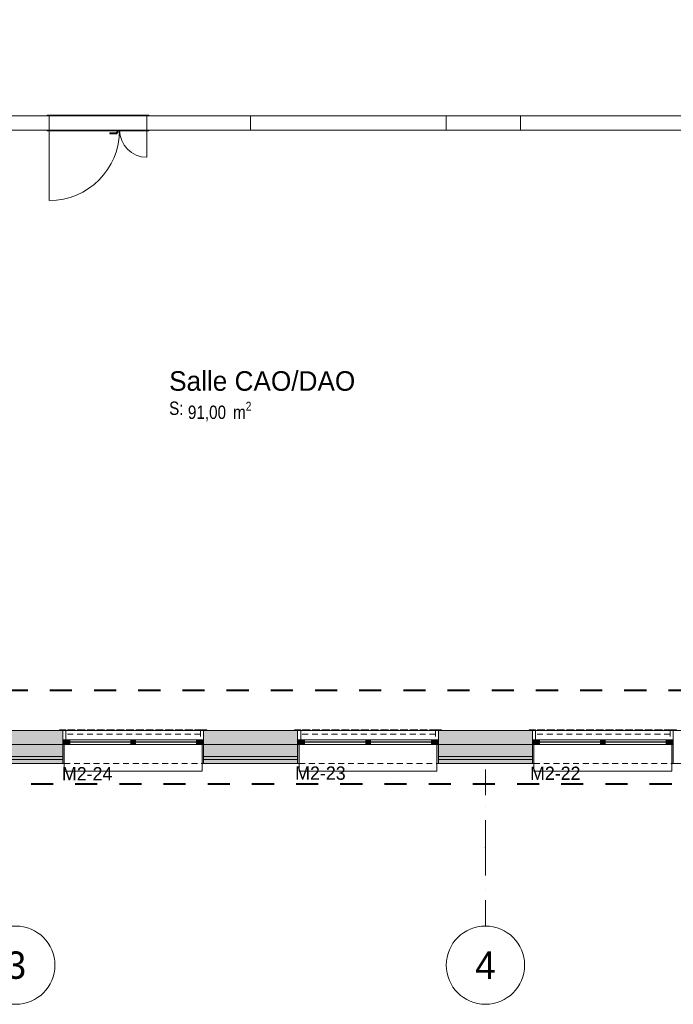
# Model space of a CAD drawing. Header units: millimetres. Extents: x -22000 to 226618, y -100134 to 72379.
# Tile 9 of 44: x 12240 to 20590, y -32547 to -19970. Entities that reach past the tile are written whole.
import ezdxf
from ezdxf.enums import TextEntityAlignment as Align

# ---------------------------------------------------------------- set-up
doc = ezdxf.new("R2010")
doc.units = ezdxf.units.MM
doc.header["$MEASUREMENT"] = 0
for name, pattern in [('Points tirets', [670.277762, 352.777767, -176.388884, 0, -141.111112]), ('Tirets petits', [125, 75, -50]), ('Traits', [564.444447, 282.222223, -282.222223])]:
    doc.linetypes.add(name, pattern=pattern)
for name, color, linetype in [('02-01 File _ Axe.Construction', 7, 'Continuous'), ('02-04 Mur.Construction', 7, 'Continuous'), ('02-04 VR et tablettes existantes', 7, 'Continuous'), ('08-01 2D Dessin général.2D', 7, 'Continuous'), ('08-01 contour hachures', 7, 'Continuous'), ('A-AREA-____-OTLN.Modèle IFC', 7, 'Continuous'), ('A-DOOR-____-OTLN.Modèle IFC', 7, 'Continuous'), ('A-GLAZ-____-OTLN.Modèle IFC', 7, 'Continuous'), ('A-WALL-____-OTLN.Modèle IFC', 7, 'Continuous'), ('Fenêtres ARCHICAD', 7, 'Continuous'), ('Marques de fenêtre ARCHICAD', 7, 'Continuous'), ('Marques de Zone ARCHICAD', 7, 'Continuous')]:
    doc.layers.add(name, color=color, linetype=linetype)
doc.styles.add('STYLE_GENERE_1', font='txt')
doc.styles.add('STYLE_GENERE_2', font='ARIALN.TTF')
doc.styles.add('STYLE_GENERE_4', font='txt')

# ---------------------------------------------------------------- blocks, each defined once
blk = doc.blocks.new('Salle CAO_DAO_SA_2_1', base_point=(15210, -24732))
at = {"layer": 'Marques de Zone ARCHICAD', "color": 7, "lineweight": 9, "insert": (14389, -24850), "char_height": 170, "attachment_point": 1, "style": 'STYLE_GENERE_2'}
blk.add_mtext('\\A1;{\\pql;\\pt0,100;\\fArial Narrow|b0|i0|c0|p34;91,00\\fArial Narrow|b0|i0|c0|p34;\\A1{\\H.66x;\\S^  ;}\\fArial Narrow|b0|i0|c0|p34; m\\fArial Narrow|b0|i0|c0|p34;\\A1{\\H.66x;\\S2^  ;}}', dxfattribs=at)
at = {"layer": 'Marques de Zone ARCHICAD', "color": 7, "lineweight": 9}
for tag, height, style, p in [('DUMMY_849', 250, 'STYLE_GENERE_1', (16271, -24386)), ('ROOM_NAME', 250, 'STYLE_GENERE_1', (14149, -24460)), ('calculatedAreaCode', 170, 'STYLE_GENERE_2', (14149, -24848))]:
    blk.add_attdef(tag, text='', height=height, dxfattribs=dict(at, style=style)).set_placement(p, align=Align.TOP_LEFT)
blk = doc.blocks.new('Marque fenêtre 24[4]_1', base_point=(19690, -29050))
at = {"layer": 'Marques de fenêtre ARCHICAD', "color": 7, "lineweight": 9, "style": 'STYLE_GENERE_1'}
blk.add_attdef('AC_WIDO_ID', text='', height=170, dxfattribs=at).set_placement((18760, -29732), align=Align.BOTTOM_LEFT)
blk = doc.blocks.new('Baie générique 2019[13]_1')
at = {"layer": 'Fenêtres ARCHICAD', "linetype": 'Continuous', "lineweight": 0, "true_color": 0xffffff}
for points in [[(18790, -29230), (18850, -29230), (18850, -29170), (18790, -29170)], [(18850, -29230), (18880, -29230), (18880, -29170), (18850, -29170)], [(19690, -29230), (19690, -29170), (19660, -29170), (19660, -29230)], [(19690, -29230), (19690, -29170), (19660, -29170), (19660, -29230)], [(19690, -29230), (19690, -29170), (19660, -29170), (19660, -29230)], [(19690, -29230), (19720, -29230), (19720, -29170), (19690, -29170)], [(19690, -29230), (19720, -29230), (19720, -29170), (19690, -29170)], [(19690, -29230), (19720, -29230), (19720, -29170), (19690, -29170)], [(20530, -29230), (20530, -29170), (20500, -29170), (20500, -29230)], [(20590, -29230), (20590, -29170), (20530, -29170), (20530, -29230)], [(18810, -29230), (18790, -29230), (18790, -29470), (18810, -29470)], [(20590, -29230), (20570, -29230), (20570, -29470), (20590, -29470)]]:
    blk.add_hatch(color=7, dxfattribs=at).paths.add_polyline_path(points)
at = {"layer": 'Fenêtres ARCHICAD', "color": 7, "linetype": 'Continuous', "lineweight": 13}
for p, q in [((18850, -29230), (18850, -29170)), ((18850, -29170), (18880, -29170)), ((18880, -29170), (18880, -29230)), ((19690, -29170), (19660, -29170)), ((19660, -29170), (19660, -29230)), ((19690, -29170), (19660, -29170)), ((19660, -29170), (19660, -29230)), ((19690, -29170), (19660, -29170)), ((19660, -29170), (19660, -29230)), ((19690, -29230), (19690, -29170)), ((19690, -29230), (19690, -29170)), ((19690, -29170), (19720, -29170)), ((19690, -29230), (19690, -29170)), ((19690, -29230), (19690, -29170)), ((19690, -29170), (19720, -29170)), ((19690, -29230), (19690, -29170)), ((19690, -29230), (19690, -29170)), ((19690, -29170), (19720, -29170)), ((19720, -29170), (19720, -29230)), ((19720, -29170), (19720, -29230)), ((19720, -29170), (19720, -29230)), ((20530, -29170), (20500, -29170)), ((20500, -29170), (20500, -29230)), ((20530, -29230), (20530, -29170)), ((18880, -29230), (18850, -29230)), ((18880, -29193), (20500, -29193)), ((18880, -29200), (20500, -29200)), ((19720, -29193), (19660, -29193)), ((19720, -29193), (19660, -29193)), ((19720, -29193), (19660, -29193)), ((19720, -29200), (19660, -29200)), ((19720, -29200), (19660, -29200)), ((19720, -29200), (19660, -29200)), ((19660, -29230), (19690, -29230)), ((19660, -29230), (19690, -29230)), ((19660, -29230), (19690, -29230)), ((19720, -29230), (19690, -29230)), ((19720, -29230), (19690, -29230)), ((19720, -29230), (19690, -29230)), ((20500, -29230), (20530, -29230))]:
    blk.add_line(p, q, dxfattribs=at)
at = {"layer": 'Fenêtres ARCHICAD', "color": 7, "linetype": 'Continuous', "lineweight": 5}
for p, q in [((18850, -29170), (20530, -29170)), ((18880, -29170), (20500, -29170)), ((19720, -29170), (19660, -29170)), ((19720, -29170), (19660, -29170)), ((19720, -29170), (19660, -29170)), ((18850, -29230), (20530, -29230)), ((18880, -29230), (20500, -29230)), ((19720, -29230), (19660, -29230)), ((19720, -29230), (19660, -29230)), ((19720, -29230), (19660, -29230)), ((18810, -29570), (18810, -29470)), ((20570, -29470), (20570, -29570)), ((20570, -29570), (18810, -29570))]:
    blk.add_line(p, q, dxfattribs=at)
at = {"layer": 'Fenêtres ARCHICAD', "color": 7, "linetype": 'Continuous', "lineweight": 13, "flags": 128}
for points in [[(18790, -29230), (18790, -29170), (18850, -29170), (18850, -29230)], [(20590, -29230), (20590, -29170), (20530, -29170), (20530, -29230)], [(18810, -29230), (18810, -29470), (18790, -29470), (18790, -29230)], [(20590, -29230), (20590, -29470), (20570, -29470), (20570, -29230)]]:
    blk.add_lwpolyline(points, close=True, dxfattribs=at)
at = {"layer": 'Marques de fenêtre ARCHICAD', "color": 7, "lineweight": 9}
blk.add_blockref('Marque fenêtre 24[4]_1', (19690, -29050), dxfattribs=at).add_auto_attribs({'AC_WIDO_ID': 'M2-22'})
blk = doc.blocks.new('Marque fenêtre 24[5]_1', base_point=(16690, -29050))
at = {"layer": 'Marques de fenêtre ARCHICAD', "color": 7, "lineweight": 9, "style": 'STYLE_GENERE_1'}
blk.add_attdef('AC_WIDO_ID', text='', height=170, dxfattribs=at).set_placement((15760, -29730), align=Align.BOTTOM_LEFT)
blk = doc.blocks.new('Baie générique 2019[14]_1')
at = {"layer": 'Fenêtres ARCHICAD', "linetype": 'Continuous', "lineweight": 0, "true_color": 0xffffff}
for points in [[(15790, -29230), (15850, -29230), (15850, -29170), (15790, -29170)], [(15850, -29230), (15880, -29230), (15880, -29170), (15850, -29170)], [(16690, -29230), (16690, -29170), (16660, -29170), (16660, -29230)], [(16690, -29230), (16690, -29170), (16660, -29170), (16660, -29230)], [(16690, -29230), (16690, -29170), (16660, -29170), (16660, -29230)], [(16690, -29230), (16720, -29230), (16720, -29170), (16690, -29170)], [(16690, -29230), (16720, -29230), (16720, -29170), (16690, -29170)], [(16690, -29230), (16720, -29230), (16720, -29170), (16690, -29170)], [(17530, -29230), (17530, -29170), (17500, -29170), (17500, -29230)], [(17590, -29230), (17590, -29170), (17530, -29170), (17530, -29230)], [(15810, -29230), (15790, -29230), (15790, -29470), (15810, -29470)], [(17590, -29230), (17570, -29230), (17570, -29470), (17590, -29470)]]:
    blk.add_hatch(color=7, dxfattribs=at).paths.add_polyline_path(points)
at = {"layer": 'Fenêtres ARCHICAD', "color": 7, "linetype": 'Continuous', "lineweight": 13}
for p, q in [((15850, -29230), (15850, -29170)), ((15850, -29170), (15880, -29170)), ((15880, -29170), (15880, -29230)), ((16690, -29170), (16660, -29170)), ((16660, -29170), (16660, -29230)), ((16690, -29170), (16660, -29170)), ((16660, -29170), (16660, -29230)), ((16690, -29170), (16660, -29170)), ((16660, -29170), (16660, -29230)), ((16690, -29230), (16690, -29170)), ((16690, -29230), (16690, -29170)), ((16690, -29170), (16720, -29170)), ((16690, -29230), (16690, -29170)), ((16690, -29230), (16690, -29170)), ((16690, -29170), (16720, -29170)), ((16690, -29230), (16690, -29170)), ((16690, -29230), (16690, -29170)), ((16690, -29170), (16720, -29170)), ((16720, -29170), (16720, -29230)), ((16720, -29170), (16720, -29230)), ((16720, -29170), (16720, -29230)), ((17530, -29170), (17500, -29170)), ((17500, -29170), (17500, -29230)), ((17530, -29230), (17530, -29170)), ((15880, -29230), (15850, -29230)), ((15880, -29193), (17500, -29193)), ((15880, -29200), (17500, -29200)), ((16720, -29193), (16660, -29193)), ((16720, -29193), (16660, -29193)), ((16720, -29193), (16660, -29193)), ((16720, -29200), (16660, -29200)), ((16720, -29200), (16660, -29200)), ((16720, -29200), (16660, -29200)), ((16660, -29230), (16690, -29230)), ((16660, -29230), (16690, -29230)), ((16660, -29230), (16690, -29230)), ((16720, -29230), (16690, -29230)), ((16720, -29230), (16690, -29230)), ((16720, -29230), (16690, -29230)), ((17500, -29230), (17530, -29230))]:
    blk.add_line(p, q, dxfattribs=at)
at = {"layer": 'Fenêtres ARCHICAD', "color": 7, "linetype": 'Continuous', "lineweight": 5}
for p, q in [((15850, -29170), (17530, -29170)), ((15880, -29170), (17500, -29170)), ((16720, -29170), (16660, -29170)), ((16720, -29170), (16660, -29170)), ((16720, -29170), (16660, -29170)), ((15850, -29230), (17530, -29230)), ((15880, -29230), (17500, -29230)), ((16720, -29230), (16660, -29230)), ((16720, -29230), (16660, -29230)), ((16720, -29230), (16660, -29230)), ((15810, -29570), (15810, -29470)), ((17570, -29470), (17570, -29570)), ((17570, -29570), (15810, -29570))]:
    blk.add_line(p, q, dxfattribs=at)
at = {"layer": 'Fenêtres ARCHICAD', "color": 7, "linetype": 'Continuous', "lineweight": 13, "flags": 128}
for points in [[(15790, -29230), (15790, -29170), (15850, -29170), (15850, -29230)], [(17590, -29230), (17590, -29170), (17530, -29170), (17530, -29230)], [(15810, -29230), (15810, -29470), (15790, -29470), (15790, -29230)], [(17590, -29230), (17590, -29470), (17570, -29470), (17570, -29230)]]:
    blk.add_lwpolyline(points, close=True, dxfattribs=at)
at = {"layer": 'Marques de fenêtre ARCHICAD', "color": 7, "lineweight": 9}
blk.add_blockref('Marque fenêtre 24[5]_1', (16690, -29050), dxfattribs=at).add_auto_attribs({'AC_WIDO_ID': 'M2-23'})
blk = doc.blocks.new('Marque fenêtre 24[6]_1', base_point=(13690, -29050))
at = {"layer": 'Marques de fenêtre ARCHICAD', "color": 7, "lineweight": 9, "style": 'STYLE_GENERE_1'}
blk.add_attdef('AC_WIDO_ID', text='', height=170, dxfattribs=at).set_placement((12780, -29738), align=Align.BOTTOM_LEFT)
blk = doc.blocks.new('Baie générique 2019[15]_1')
at = {"layer": 'Fenêtres ARCHICAD', "linetype": 'Continuous', "lineweight": 0, "true_color": 0xffffff}
for points in [[(12790, -29230), (12850, -29230), (12850, -29170), (12790, -29170)], [(12850, -29230), (12880, -29230), (12880, -29170), (12850, -29170)], [(13690, -29230), (13690, -29170), (13660, -29170), (13660, -29230)], [(13690, -29230), (13690, -29170), (13660, -29170), (13660, -29230)], [(13690, -29230), (13690, -29170), (13660, -29170), (13660, -29230)], [(13690, -29230), (13720, -29230), (13720, -29170), (13690, -29170)], [(13690, -29230), (13720, -29230), (13720, -29170), (13690, -29170)], [(13690, -29230), (13720, -29230), (13720, -29170), (13690, -29170)], [(14530, -29230), (14530, -29170), (14500, -29170), (14500, -29230)], [(14590, -29230), (14590, -29170), (14530, -29170), (14530, -29230)], [(12810, -29230), (12790, -29230), (12790, -29470), (12810, -29470)], [(14590, -29230), (14570, -29230), (14570, -29470), (14590, -29470)]]:
    blk.add_hatch(color=7, dxfattribs=at).paths.add_polyline_path(points)
at = {"layer": 'Fenêtres ARCHICAD', "color": 7, "linetype": 'Continuous', "lineweight": 13}
for p, q in [((12850, -29230), (12850, -29170)), ((12850, -29170), (12880, -29170)), ((12880, -29170), (12880, -29230)), ((13690, -29170), (13660, -29170)), ((13660, -29170), (13660, -29230)), ((13690, -29170), (13660, -29170)), ((13660, -29170), (13660, -29230)), ((13690, -29170), (13660, -29170)), ((13660, -29170), (13660, -29230)), ((13690, -29230), (13690, -29170)), ((13690, -29230), (13690, -29170)), ((13690, -29170), (13720, -29170)), ((13690, -29230), (13690, -29170)), ((13690, -29230), (13690, -29170)), ((13690, -29170), (13720, -29170)), ((13690, -29230), (13690, -29170)), ((13690, -29230), (13690, -29170)), ((13690, -29170), (13720, -29170)), ((13720, -29170), (13720, -29230)), ((13720, -29170), (13720, -29230)), ((13720, -29170), (13720, -29230)), ((14530, -29170), (14500, -29170)), ((14500, -29170), (14500, -29230)), ((14530, -29230), (14530, -29170)), ((12880, -29230), (12850, -29230)), ((12880, -29193), (14500, -29193)), ((12880, -29200), (14500, -29200)), ((13720, -29193), (13660, -29193)), ((13720, -29193), (13660, -29193)), ((13720, -29193), (13660, -29193)), ((13720, -29200), (13660, -29200)), ((13720, -29200), (13660, -29200)), ((13720, -29200), (13660, -29200)), ((13660, -29230), (13690, -29230)), ((13660, -29230), (13690, -29230)), ((13660, -29230), (13690, -29230)), ((13720, -29230), (13690, -29230)), ((13720, -29230), (13690, -29230)), ((13720, -29230), (13690, -29230)), ((14500, -29230), (14530, -29230))]:
    blk.add_line(p, q, dxfattribs=at)
at = {"layer": 'Fenêtres ARCHICAD', "color": 7, "linetype": 'Continuous', "lineweight": 5}
for p, q in [((12850, -29170), (14530, -29170)), ((12880, -29170), (14500, -29170)), ((13720, -29170), (13660, -29170)), ((13720, -29170), (13660, -29170)), ((13720, -29170), (13660, -29170)), ((12850, -29230), (14530, -29230)), ((12880, -29230), (14500, -29230)), ((13720, -29230), (13660, -29230)), ((13720, -29230), (13660, -29230)), ((13720, -29230), (13660, -29230)), ((12810, -29570), (12810, -29470)), ((14570, -29470), (14570, -29570)), ((14570, -29570), (12810, -29570))]:
    blk.add_line(p, q, dxfattribs=at)
at = {"layer": 'Fenêtres ARCHICAD', "color": 7, "linetype": 'Continuous', "lineweight": 13, "flags": 128}
for points in [[(12790, -29230), (12790, -29170), (12850, -29170), (12850, -29230)], [(14590, -29230), (14590, -29170), (14530, -29170), (14530, -29230)], [(12810, -29230), (12810, -29470), (12790, -29470), (12790, -29230)], [(14590, -29230), (14590, -29470), (14570, -29470), (14570, -29230)]]:
    blk.add_lwpolyline(points, close=True, dxfattribs=at)
at = {"layer": 'Marques de fenêtre ARCHICAD', "color": 7, "lineweight": 9}
blk.add_blockref('Marque fenêtre 24[6]_1', (13690, -29050), dxfattribs=at).add_auto_attribs({'AC_WIDO_ID': 'M2-24'})
blk = doc.blocks.new('Mur_138_1', base_point=(11737, -29050))
at = {"layer": '02-04 Mur.Construction', "linetype": 'Continuous', "lineweight": 0, "true_color": 0xffffff}
for points in [[(11737, -29230), (12790, -29230), (12790, -29050), (11737, -29050)], [(15790, -29050), (14590, -29050), (14590, -29230), (15790, -29230)], [(17590, -29230), (18790, -29230), (18790, -29050), (17590, -29050)], [(11737, -29380), (12790, -29380), (12790, -29230), (11737, -29230)], [(14590, -29380), (15790, -29380), (15790, -29230), (14590, -29230)], [(17590, -29380), (18790, -29380), (18790, -29230), (17590, -29230)], [(11737, -29420), (12790, -29420), (12790, -29380), (11737, -29380)], [(11737, -29470), (12790, -29470), (12790, -29420), (11737, -29420)], [(14590, -29420), (15790, -29420), (15790, -29380), (14590, -29380)], [(14590, -29420), (14590, -29470), (15790, -29470), (15790, -29420)], [(17590, -29420), (18790, -29420), (18790, -29380), (17590, -29380)], [(18790, -29420), (17590, -29420), (17590, -29470), (18790, -29470)]]:
    blk.add_hatch(color=7, dxfattribs=at).paths.add_polyline_path(points)
at = {"layer": '02-04 Mur.Construction', "color": 7, "linetype": 'Continuous', "lineweight": 20}
for p, q in [((12790, -29050), (12790, -29170)), ((14590, -29050), (14590, -29170)), ((15790, -29050), (15790, -29170)), ((17590, -29050), (17590, -29170)), ((18790, -29050), (18790, -29170)), ((20590, -29050), (20590, -29170)), ((12790, -29380), (12790, -29170)), ((14590, -29380), (14590, -29170)), ((15790, -29380), (15790, -29170)), ((17590, -29380), (17590, -29170)), ((18790, -29380), (18790, -29170)), ((20590, -29380), (20590, -29170)), ((11737, -29230), (12790, -29230)), ((14590, -29230), (15790, -29230)), ((17590, -29230), (18790, -29230)), ((11737, -29380), (12790, -29380)), ((12790, -29420), (12790, -29380)), ((12790, -29470), (12790, -29420)), ((14590, -29380), (15790, -29380)), ((14590, -29420), (14590, -29380)), ((14590, -29470), (14590, -29420)), ((15790, -29420), (15790, -29380)), ((15790, -29470), (15790, -29420)), ((17590, -29380), (18790, -29380)), ((17590, -29420), (17590, -29380)), ((17590, -29470), (17590, -29420)), ((18790, -29420), (18790, -29380)), ((18790, -29470), (18790, -29420)), ((20590, -29420), (20590, -29380)), ((20590, -29470), (20590, -29420))]:
    blk.add_line(p, q, dxfattribs=at)
at = {"layer": '02-04 Mur.Construction', "color": 7, "linetype": 'Continuous', "lineweight": 9}
for p, q in [((11737, -29420), (12790, -29420)), ((14590, -29420), (15790, -29420)), ((17590, -29420), (18790, -29420))]:
    blk.add_line(p, q, dxfattribs=at)
at = {"layer": '02-04 Mur.Construction', "color": 7, "linetype": 'Continuous', "lineweight": 20, "flags": 128}
for points in [[(12790, -29050), (11737, -29050)], [(15790, -29050), (14590, -29050)], [(18790, -29050), (17590, -29050)], [(21790, -29050), (20590, -29050)], [(11737, -29470), (12790, -29470)], [(14590, -29470), (15790, -29470)], [(17590, -29470), (18790, -29470)], [(20590, -29470), (21790, -29470)]]:
    blk.add_lwpolyline(points, dxfattribs=at)
at = {"layer": 'Fenêtres ARCHICAD', "color": 7, "linetype": 'Continuous', "lineweight": 5}
for name in ['Baie générique 2019[15]_1', 'Baie générique 2019[14]_1', 'Baie générique 2019[13]_1']:
    blk.add_blockref(name, (0, 0), dxfattribs=at)
blk = doc.blocks.new('Forme_172_1')
at = {"layer": '02-04 VR et tablettes existantes', "color": 251, "linetype": 'Tirets petits', "lineweight": 0, "true_color": 0x5d5d5d, "flags": 128}
for points in [[(18790, -29170), (18790, -29050)], [(18790, -29050), (20590, -29050)], [(20590, -29050), (20590, -29170)], [(20590, -29170), (18790, -29170)]]:
    blk.add_lwpolyline(points, dxfattribs=at)
blk = doc.blocks.new('Forme_173_1')
at = {"layer": '02-04 VR et tablettes existantes', "color": 251, "linetype": 'Tirets petits', "lineweight": 0, "true_color": 0x5d5d5d, "flags": 128}
for points in [[(18750, -29050), (18750, -29040)], [(18750, -29040), (20630, -29040)], [(20630, -29050), (18750, -29050)], [(20630, -29050), (20630, -29040)]]:
    blk.add_lwpolyline(points, dxfattribs=at)
blk = doc.blocks.new('Forme_174_1')
at = {"layer": '02-04 VR et tablettes existantes', "color": 251, "linetype": 'Tirets petits', "lineweight": 0, "true_color": 0x5d5d5d, "flags": 128}
for points in [[(18790, -29170), (18790, -29050)], [(18790, -29050), (20590, -29050)], [(20590, -29050), (20590, -29170)], [(20590, -29170), (18790, -29170)]]:
    blk.add_lwpolyline(points, dxfattribs=at)
blk = doc.blocks.new('Forme_175_1')
at = {"layer": '02-04 VR et tablettes existantes', "color": 251, "linetype": 'Tirets petits', "lineweight": 0, "true_color": 0x5d5d5d, "flags": 128}
for points in [[(18750, -29050), (18750, -29040)], [(18750, -29040), (20630, -29040)], [(20630, -29050), (18750, -29050)], [(20630, -29040), (20630, -29050)]]:
    blk.add_lwpolyline(points, dxfattribs=at)
blk = doc.blocks.new('Forme_176_1')
at = {"layer": '02-04 VR et tablettes existantes', "color": 251, "linetype": 'Tirets petits', "lineweight": 0, "true_color": 0x5d5d5d, "flags": 128}
for points in [[(18790, -29050), (18790, -29170)], [(18830, -29050), (18790, -29050)], [(18830, -29170), (18830, -29050)], [(18830, -29170), (18790, -29170)]]:
    blk.add_lwpolyline(points, dxfattribs=at)
blk = doc.blocks.new('Forme_177_1')
at = {"layer": '02-04 VR et tablettes existantes', "color": 251, "linetype": 'Tirets petits', "lineweight": 0, "true_color": 0x5d5d5d, "flags": 128}
for points in [[(20550, -29050), (20550, -29170)], [(20590, -29050), (20550, -29050)], [(20590, -29170), (20590, -29050)], [(20590, -29170), (20550, -29170)]]:
    blk.add_lwpolyline(points, dxfattribs=at)
blk = doc.blocks.new('Forme_178_1')
at = {"layer": '02-04 VR et tablettes existantes', "color": 251, "linetype": 'Tirets petits', "lineweight": 0, "true_color": 0x5d5d5d, "flags": 128}
for points in [[(20630, -29040), (20550, -29040)], [(20550, -29040), (20550, -29050)], [(20550, -29050), (20630, -29050)], [(20630, -29050), (20630, -29040)]]:
    blk.add_lwpolyline(points, dxfattribs=at)
blk = doc.blocks.new('Forme_179_1')
at = {"layer": '02-04 VR et tablettes existantes', "color": 251, "linetype": 'Tirets petits', "lineweight": 0, "true_color": 0x5d5d5d, "flags": 128}
for points in [[(18830, -29040), (18750, -29040)], [(18750, -29040), (18750, -29050)], [(18750, -29050), (18830, -29050)], [(18830, -29050), (18830, -29040)]]:
    blk.add_lwpolyline(points, dxfattribs=at)
blk = doc.blocks.new('Forme_180_1')
at = {"layer": '02-04 VR et tablettes existantes', "color": 251, "linetype": 'Tirets petits', "lineweight": 0, "true_color": 0x5d5d5d, "flags": 128}
for points in [[(20550, -29040), (18830, -29040)], [(18830, -29098), (18830, -29040)], [(20550, -29098), (20550, -29040)], [(20550, -29098), (18830, -29098)]]:
    blk.add_lwpolyline(points, dxfattribs=at)
blk = doc.blocks.new('Forme_181_1')
at = {"layer": '02-04 VR et tablettes existantes', "color": 251, "linetype": 'Tirets petits', "lineweight": 0, "true_color": 0x5d5d5d, "flags": 128}
for points in [[(15790, -29170), (15790, -29050)], [(15790, -29050), (17590, -29050)], [(17590, -29050), (17590, -29170)], [(17590, -29170), (15790, -29170)]]:
    blk.add_lwpolyline(points, dxfattribs=at)
blk = doc.blocks.new('Forme_182_1')
at = {"layer": '02-04 VR et tablettes existantes', "color": 251, "linetype": 'Tirets petits', "lineweight": 0, "true_color": 0x5d5d5d, "flags": 128}
for points in [[(15750, -29050), (15750, -29040)], [(15750, -29040), (17630, -29040)], [(17630, -29050), (15750, -29050)], [(17630, -29050), (17630, -29040)]]:
    blk.add_lwpolyline(points, dxfattribs=at)
blk = doc.blocks.new('Forme_183_1')
at = {"layer": '02-04 VR et tablettes existantes', "color": 251, "linetype": 'Tirets petits', "lineweight": 0, "true_color": 0x5d5d5d, "flags": 128}
for points in [[(15790, -29170), (15790, -29050)], [(15790, -29050), (17590, -29050)], [(17590, -29050), (17590, -29170)], [(17590, -29170), (15790, -29170)]]:
    blk.add_lwpolyline(points, dxfattribs=at)
blk = doc.blocks.new('Forme_184_1')
at = {"layer": '02-04 VR et tablettes existantes', "color": 251, "linetype": 'Tirets petits', "lineweight": 0, "true_color": 0x5d5d5d, "flags": 128}
for points in [[(15750, -29050), (15750, -29040)], [(15750, -29040), (17630, -29040)], [(17630, -29050), (15750, -29050)], [(17630, -29040), (17630, -29050)]]:
    blk.add_lwpolyline(points, dxfattribs=at)
blk = doc.blocks.new('Forme_185_1')
at = {"layer": '02-04 VR et tablettes existantes', "color": 251, "linetype": 'Tirets petits', "lineweight": 0, "true_color": 0x5d5d5d, "flags": 128}
for points in [[(15790, -29050), (15790, -29170)], [(15830, -29050), (15790, -29050)], [(15830, -29170), (15830, -29050)], [(15830, -29170), (15790, -29170)]]:
    blk.add_lwpolyline(points, dxfattribs=at)
blk = doc.blocks.new('Forme_186_1')
at = {"layer": '02-04 VR et tablettes existantes', "color": 251, "linetype": 'Tirets petits', "lineweight": 0, "true_color": 0x5d5d5d, "flags": 128}
for points in [[(17550, -29050), (17550, -29170)], [(17590, -29050), (17550, -29050)], [(17590, -29170), (17590, -29050)], [(17590, -29170), (17550, -29170)]]:
    blk.add_lwpolyline(points, dxfattribs=at)
blk = doc.blocks.new('Forme_187_1')
at = {"layer": '02-04 VR et tablettes existantes', "color": 251, "linetype": 'Tirets petits', "lineweight": 0, "true_color": 0x5d5d5d, "flags": 128}
for points in [[(17630, -29040), (17550, -29040)], [(17550, -29040), (17550, -29050)], [(17550, -29050), (17630, -29050)], [(17630, -29050), (17630, -29040)]]:
    blk.add_lwpolyline(points, dxfattribs=at)
blk = doc.blocks.new('Forme_188_1')
at = {"layer": '02-04 VR et tablettes existantes', "color": 251, "linetype": 'Tirets petits', "lineweight": 0, "true_color": 0x5d5d5d, "flags": 128}
for points in [[(15830, -29040), (15750, -29040)], [(15750, -29040), (15750, -29050)], [(15750, -29050), (15830, -29050)], [(15830, -29050), (15830, -29040)]]:
    blk.add_lwpolyline(points, dxfattribs=at)
blk = doc.blocks.new('Forme_189_1')
at = {"layer": '02-04 VR et tablettes existantes', "color": 251, "linetype": 'Tirets petits', "lineweight": 0, "true_color": 0x5d5d5d, "flags": 128}
for points in [[(17550, -29040), (15830, -29040)], [(15830, -29098), (15830, -29040)], [(17550, -29098), (17550, -29040)], [(17550, -29098), (15830, -29098)]]:
    blk.add_lwpolyline(points, dxfattribs=at)
blk = doc.blocks.new('Forme_190_1')
at = {"layer": '02-04 VR et tablettes existantes', "color": 251, "linetype": 'Tirets petits', "lineweight": 0, "true_color": 0x5d5d5d, "flags": 128}
for points in [[(12790, -29170), (12790, -29050)], [(12790, -29050), (14590, -29050)], [(14590, -29050), (14590, -29170)], [(14590, -29170), (12790, -29170)]]:
    blk.add_lwpolyline(points, dxfattribs=at)
blk = doc.blocks.new('Forme_191_1')
at = {"layer": '02-04 VR et tablettes existantes', "color": 251, "linetype": 'Tirets petits', "lineweight": 0, "true_color": 0x5d5d5d, "flags": 128}
for points in [[(12750, -29050), (12750, -29040)], [(12750, -29040), (14630, -29040)], [(14630, -29050), (12750, -29050)], [(14630, -29050), (14630, -29040)]]:
    blk.add_lwpolyline(points, dxfattribs=at)
blk = doc.blocks.new('Forme_192_1')
at = {"layer": '02-04 VR et tablettes existantes', "color": 251, "linetype": 'Tirets petits', "lineweight": 0, "true_color": 0x5d5d5d, "flags": 128}
for points in [[(12790, -29170), (12790, -29050)], [(12790, -29050), (14590, -29050)], [(14590, -29050), (14590, -29170)], [(14590, -29170), (12790, -29170)]]:
    blk.add_lwpolyline(points, dxfattribs=at)
blk = doc.blocks.new('Forme_193_1')
at = {"layer": '02-04 VR et tablettes existantes', "color": 251, "linetype": 'Tirets petits', "lineweight": 0, "true_color": 0x5d5d5d, "flags": 128}
for points in [[(12750, -29050), (12750, -29040)], [(12750, -29040), (14630, -29040)], [(14630, -29050), (12750, -29050)], [(14630, -29040), (14630, -29050)]]:
    blk.add_lwpolyline(points, dxfattribs=at)
blk = doc.blocks.new('Forme_194_1')
at = {"layer": '02-04 VR et tablettes existantes', "color": 251, "linetype": 'Tirets petits', "lineweight": 0, "true_color": 0x5d5d5d, "flags": 128}
for points in [[(12790, -29050), (12790, -29170)], [(12830, -29050), (12790, -29050)], [(12830, -29170), (12830, -29050)], [(12830, -29170), (12790, -29170)]]:
    blk.add_lwpolyline(points, dxfattribs=at)
blk = doc.blocks.new('Forme_195_1')
at = {"layer": '02-04 VR et tablettes existantes', "color": 251, "linetype": 'Tirets petits', "lineweight": 0, "true_color": 0x5d5d5d, "flags": 128}
for points in [[(14550, -29050), (14550, -29170)], [(14590, -29050), (14550, -29050)], [(14590, -29170), (14590, -29050)], [(14590, -29170), (14550, -29170)]]:
    blk.add_lwpolyline(points, dxfattribs=at)
blk = doc.blocks.new('Forme_196_1')
at = {"layer": '02-04 VR et tablettes existantes', "color": 251, "linetype": 'Tirets petits', "lineweight": 0, "true_color": 0x5d5d5d, "flags": 128}
for points in [[(14630, -29040), (14550, -29040)], [(14550, -29040), (14550, -29050)], [(14550, -29050), (14630, -29050)], [(14630, -29050), (14630, -29040)]]:
    blk.add_lwpolyline(points, dxfattribs=at)
blk = doc.blocks.new('Forme_197_1')
at = {"layer": '02-04 VR et tablettes existantes', "color": 251, "linetype": 'Tirets petits', "lineweight": 0, "true_color": 0x5d5d5d, "flags": 128}
for points in [[(12830, -29040), (12750, -29040)], [(12750, -29040), (12750, -29050)], [(12750, -29050), (12830, -29050)], [(12830, -29050), (12830, -29040)]]:
    blk.add_lwpolyline(points, dxfattribs=at)
blk = doc.blocks.new('Forme_198_1')
at = {"layer": '02-04 VR et tablettes existantes', "color": 251, "linetype": 'Tirets petits', "lineweight": 0, "true_color": 0x5d5d5d, "flags": 128}
for points in [[(14550, -29040), (12830, -29040)], [(12830, -29098), (12830, -29040)], [(14550, -29098), (14550, -29040)], [(14550, -29098), (12830, -29098)]]:
    blk.add_lwpolyline(points, dxfattribs=at)
blk = doc.blocks.new('Mur 21[57]_1', base_point=(30115, -21290))
at = {"layer": 'A-WALL-____-OTLN.Modèle IFC', "color": 7, "linetype": 'Continuous', "lineweight": 18}
for p, q in [((5840, -21200), (30115, -21200)), ((30115, -21380), (5840, -21380))]:
    blk.add_line(p, q, dxfattribs=at)
blk = doc.blocks.new('Elément Modèle 62[59]_1', base_point=(21140, -21200))
at = {"layer": 'A-GLAZ-____-OTLN.Modèle IFC', "color": 7, "linetype": 'Continuous', "lineweight": 18}
for p, q in [((18640, -21200), (21140, -21200)), ((18640, -21380), (18640, -21200)), ((21140, -21200), (21140, -21380)), ((21140, -21380), (18640, -21380))]:
    blk.add_line(p, q, dxfattribs=at)
blk = doc.blocks.new('Elément Modèle 62[60]_1', base_point=(17690, -21200))
at = {"layer": 'A-GLAZ-____-OTLN.Modèle IFC', "color": 7, "linetype": 'Continuous', "lineweight": 18}
for p, q in [((15190, -21200), (17690, -21200)), ((15190, -21380), (15190, -21200)), ((17690, -21200), (17690, -21380)), ((17690, -21380), (15190, -21380))]:
    blk.add_line(p, q, dxfattribs=at)
blk = doc.blocks.new('Elément Modèle 43[63]_1', base_point=(14155, -21200))
at = {"layer": 'A-DOOR-____-OTLN.Modèle IFC', "color": 7, "linetype": 'Continuous', "lineweight": 18}
for p, q in [((12590, -21190), (13890, -21190)), ((12590, -21200), (12590, -21190)), ((13890, -21200), (12590, -21200)), ((12615, -21380), (12615, -21200)), ((13865, -21200), (13865, -21380)), ((13890, -21190), (13890, -21200)), ((12590, -21390), (12590, -21380)), ((12590, -21380), (13890, -21380)), ((13890, -21380), (13890, -21390)), ((13890, -21390), (12590, -21390)), ((13390, -21418), (13390, -21414)), ((13390, -21414), (13431, -21414)), ((13390, -21422), (13390, -21418)), ((13390, -21426), (13390, -21422)), ((13390, -21426), (13438, -21426)), ((13431, -21414), (13473, -21414)), ((13438, -21426), (13478, -21426)), ((13473, -21414), (13484, -21403)), ((13478, -21426), (13496, -21408)), ((13484, -21403), (13484, -21390)), ((13496, -21408), (13496, -21390))]:
    blk.add_line(p, q, dxfattribs=at)
blk = doc.blocks.new('Marque grille standard[380]_1', base_point=(12190, -31547))
at = {"layer": '02-01 File _ Axe.Construction', "color": 7, "linetype": 'Continuous', "lineweight": 5}
blk.add_circle((12190, -32047), 500, dxfattribs=at)
at = {"layer": '02-01 File _ Axe.Construction', "color": 7, "lineweight": 9, "style": 'STYLE_GENERE_4'}
for tag, p in [('AC_MarkerText_1_1', (12190, 1137)), ('AC_MarkerText_1_0', (12190, -31872))]:
    blk.add_attdef(tag, text='', height=350, rotation=360, dxfattribs=at).set_placement(p, align=Align.TOP_CENTER)
blk = doc.blocks.new('Marque grille standard[381]_1', base_point=(18190, -31547))
at = {"layer": '02-01 File _ Axe.Construction', "color": 7, "linetype": 'Points tirets', "lineweight": 5}
for q in [(18190, -29547), (18190, -31547)]:
    blk.add_line((18190, -30547), q, dxfattribs=at)
at = {"layer": '02-01 File _ Axe.Construction', "color": 7, "linetype": 'Continuous', "lineweight": 5}
blk.add_circle((18190, -32047), 500, dxfattribs=at)
at = {"layer": '02-01 File _ Axe.Construction', "color": 7, "linetype": 'Points tirets', "lineweight": 5}
blk.add_point((18190, -30547), dxfattribs=at)
blk.add_point((18190, -30547), dxfattribs=at)
at = {"layer": '02-01 File _ Axe.Construction', "color": 7, "lineweight": 9, "style": 'STYLE_GENERE_4'}
for tag, p in [('AC_MarkerText_1_1', (18190, 1137)), ('AC_MarkerText_1_0', (18190, -31872))]:
    blk.add_attdef(tag, text='', height=350, rotation=360, dxfattribs=at).set_placement(p, align=Align.TOP_CENTER)

msp = doc.modelspace()

# ---------------------------------------------------------------- linework, layer by layer
at = {"layer": '08-01 2D Dessin général.2D', "color": 7, "linetype": 'Continuous', "lineweight": 9}
for p, q in [((12617, -21380), (12617, -22280)), ((13863, -21380), (13863, -21727))]:
    msp.add_line(p, q, dxfattribs=at)
at = {"layer": '08-01 2D Dessin général.2D', "color": 7, "linetype": 'Tirets petits', "lineweight": 9}
for p, q in [((12810, -29470), (14570, -29470)), ((15810, -29470), (17570, -29470)), ((18810, -29470), (20570, -29470))]:
    msp.add_line(p, q, dxfattribs=at)
at = {"layer": '08-01 2D Dessin général.2D', "color": 7, "linetype": 'Continuous', "lineweight": 9}
for centre, radius, start, end in [((12617, -21380), 900, 270, 0), ((13863, -21380), 347, 180, 270)]:
    msp.add_arc(centre, radius, start, end, dxfattribs=at)
at = {"layer": '08-01 contour hachures', "color": 7, "linetype": 'Traits', "lineweight": 40}
for p, q in [((2466, -28534), (87631, -28534)), ((88867, -29736), (2466, -29736))]:
    msp.add_line(p, q, dxfattribs=at)
at = {"layer": 'A-AREA-____-OTLN.Modèle IFC', "color": 7, "linetype": 'Continuous', "lineweight": 0, "true_color": 0xfdf5ec, "flags": 128}
msp.add_lwpolyline([(6474, -21204), (33900, -21200), (33896, -21666), (43904, -21666), (43900, -21200), (87611, -21200), (85929, -14180), (84275, -14180), (85600, -19614), (65601, -19614), (65601, -13663, -0.157957), (65065, -12490), (63313, -12490, -0.214878), (62629, -13811), (62629, -19614), (14566, -19614), (14566, -13811, -0.215084), (13882, -12490), (12276, -12490, -0.214969), (11594, -13810), (11583, -19614), (6474, -19614)], format="xyb", close=True, dxfattribs=at)
msp.add_lwpolyline([(9280, -21380), (9280, -29050), (21140, -29050), (21140, -21380)], close=True, dxfattribs=at)

# ---------------------------------------------------------------- block references
at = {"layer": '02-01 File _ Axe.Construction', "color": 7, "linetype": 'Continuous', "lineweight": 9}
ref = msp.add_blockref('Marque grille standard[380]_1', (12190, -31547), dxfattribs=at)
ref.add_attrib('AC_MarkerText_1', '3', dxfattribs={"color": 7, "lineweight": 9, "height": 350, "rotation": 360, "style": 'STYLE_GENERE_4'}).set_placement((12190, -31872), align=Align.TOP_CENTER)
ref = msp.add_blockref('Marque grille standard[381]_1', (18190, -31547), dxfattribs=at)
ref.add_attrib('AC_MarkerText_1', '4', dxfattribs={"color": 7, "lineweight": 9, "height": 350, "rotation": 360, "style": 'STYLE_GENERE_4'}).set_placement((18190, -31872), align=Align.TOP_CENTER)
at = {"layer": '02-04 Mur.Construction', "color": 7, "lineweight": 20}
msp.add_blockref('Mur_138_1', (11737, -29050), dxfattribs=at)
at = {"layer": '02-04 VR et tablettes existantes', "linetype": 'Continuous', "lineweight": 0}
for name in ['Forme_191_1', 'Forme_193_1', 'Forme_197_1', 'Forme_190_1', 'Forme_192_1', 'Forme_194_1', 'Forme_198_1', 'Forme_196_1', 'Forme_195_1', 'Forme_182_1', 'Forme_184_1', 'Forme_188_1', 'Forme_181_1', 'Forme_183_1', 'Forme_185_1', 'Forme_189_1', 'Forme_187_1', 'Forme_186_1', 'Forme_173_1', 'Forme_175_1', 'Forme_179_1', 'Forme_172_1', 'Forme_174_1', 'Forme_176_1', 'Forme_180_1', 'Forme_178_1', 'Forme_177_1']:
    msp.add_blockref(name, (0, 0), dxfattribs=at)
at = {"layer": 'A-AREA-____-OTLN.Modèle IFC', "color": 7, "linetype": 'Continuous', "lineweight": 9}
msp.add_blockref('Salle CAO_DAO_SA_2_1', (15210, -24732), dxfattribs=at).add_auto_attribs({'ROOM_NAME': 'Salle CAO/DAO', 'calculatedAreaCode': 'S: '})
at = {"layer": 'A-DOOR-____-OTLN.Modèle IFC', "color": 7, "linetype": 'Continuous', "lineweight": 18}
msp.add_blockref('Elément Modèle 43[63]_1', (14155, -21200), dxfattribs=at)
at = {"layer": 'A-GLAZ-____-OTLN.Modèle IFC', "color": 7, "linetype": 'Continuous', "lineweight": 18}
for name, p in [('Elément Modèle 62[60]_1', (17690, -21200)), ('Elément Modèle 62[59]_1', (21140, -21200))]:
    msp.add_blockref(name, p, dxfattribs=at)
at = {"layer": 'A-WALL-____-OTLN.Modèle IFC', "color": 7, "linetype": 'Continuous', "lineweight": 18}
msp.add_blockref('Mur 21[57]_1', (30115, -21290), dxfattribs=at)

doc.saveas('drawing.dxf')
